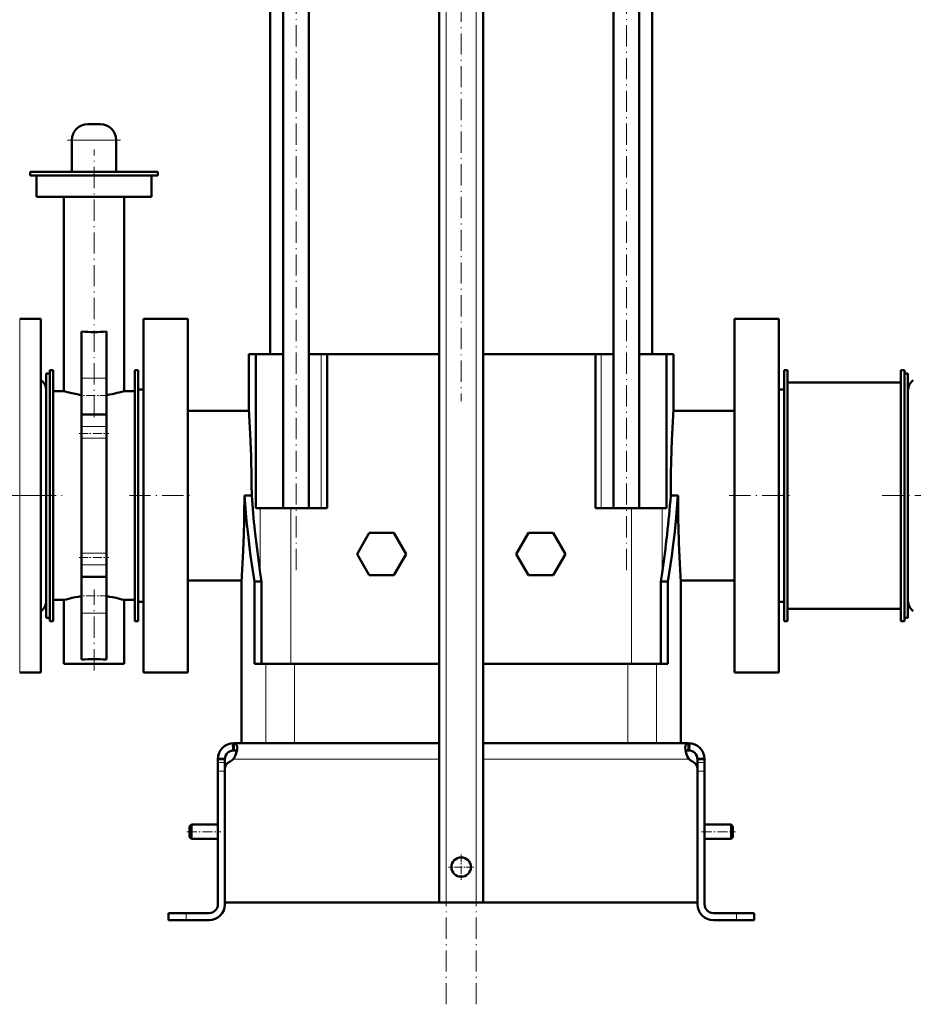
# Model space of a CAD drawing. Extents: x -2065 to 2446, y -2124 to 856.
# Tile 21 of 59: x -1705 to -1200, y -604 to -47. Entities that reach past the tile are written whole.
import ezdxf

# ---------------------------------------------------------------- set-up
doc = ezdxf.new("R2010")
doc.units = 0
doc.linetypes.add('DASHDOT', pattern=[18.5, 12, -3, 0.5, -3])

msp = doc.modelspace()

# ---------------------------------------------------------------- linework, layer by layer
at = {"color": 7, "linetype": 'DASHDOT', "lineweight": 18}
for p, q in [((-1463.57, -604.11), (-1463.57, 86.79)), ((-1446.57, -604.11), (-1446.57, 86.79)), ((-1548.41, -358.64), (-1548.41, 62.56)), ((-1361.73, -358.64), (-1361.73, 62.56)), ((-1455.07, 55.79), (-1455.07, -263.11)), ((-1677.57, -115.54), (-1647.57, -115.54)), ((-1662.57, -272.21), (-1662.57, -120.93)), ((-1694.47, -316.54), (-2064.97, -316.54)), ((-1788.49, -316.54), (-1680.57, -316.54)), ((-1642.57, -316.54), (-1606.57, -316.54)), ((-1303.57, -316.54), (-1267.57, -316.54)), ((-1217.17, -316.54), (-1041.97, -316.54)), ((-1662.57, -415.34), (-1662.57, -369.66))]:
    msp.add_line(p, q, dxfattribs=at)
at = {"color": 7, "lineweight": 50}
for p, q in [((-1467.57, -546.54), (-1467.57, 29.21)), ((-1442.57, -546.54), (-1442.57, 29.21)), ((-1563.07, -236.54), (-1563.07, -1.04)), ((-1555.71, -323.54), (-1555.71, -1.04)), ((-1541.11, -1.04), (-1541.11, -323.54)), ((-1369.03, -323.54), (-1369.03, -1.04)), ((-1354.43, -323.54), (-1354.43, -1.04)), ((-1347.07, -1.04), (-1347.07, -236.54)), ((-1659.07, -106.54), (-1666.07, -106.54)), ((-1675.07, -133.54), (-1675.07, -115.54)), ((-1650.07, -133.54), (-1650.07, -115.54)), ((-1698.57, -133.54), (-1662.57, -133.54)), ((-1698.57, -135.54), (-1698.57, -133.54)), ((-1662.57, -133.54), (-1626.57, -133.54)), ((-1626.57, -135.54), (-1626.57, -133.54)), ((-1662.57, -135.54), (-1698.57, -135.54)), ((-1695.07, -147.54), (-1695.07, -135.54)), ((-1626.57, -135.54), (-1662.57, -135.54)), ((-1630.07, -147.54), (-1630.07, -135.54)), ((-1662.57, -147.54), (-1695.07, -147.54)), ((-1679.57, -257.54), (-1679.57, -147.54)), ((-1630.07, -147.54), (-1662.57, -147.54)), ((-1645.57, -257.54), (-1645.57, -147.54)), ((-1692.57, -216.54), (-1704.57, -216.54)), ((-1692.57, -216.54), (-1692.57, -404.3)), ((-1634.57, -216.54), (-1634.57, -316.54)), ((-1634.57, -216.54), (-1609.57, -216.54)), ((-1609.57, -216.54), (-1609.57, -316.54)), ((-1300.57, -316.54), (-1300.57, -216.54)), ((-1275.57, -216.54), (-1300.57, -216.54)), ((-1275.57, -316.54), (-1275.57, -216.54)), ((-1669.57, -223.82), (-1669.57, -250.07)), ((-1655.57, -223.82), (-1655.57, -250.07)), ((-1575.07, -236.54), (-1571.66, -236.54)), ((-1575.07, -268.54), (-1575.07, -236.54)), ((-1571.66, -236.54), (-1571.06, -236.54)), ((-1555.71, -236.54), (-1571.06, -236.54)), ((-1571.06, -323.54), (-1571.06, -236.54)), ((-1534.13, -236.54), (-1541.11, -236.54)), ((-1530.9, -236.54), (-1534.13, -236.54)), ((-1530.9, -236.54), (-1467.57, -236.54)), ((-1530.9, -323.54), (-1530.9, -236.54)), ((-1442.57, -236.54), (-1379.24, -236.54)), ((-1379.24, -323.54), (-1379.24, -236.54)), ((-1376.01, -236.54), (-1379.24, -236.54)), ((-1369.03, -236.54), (-1376.01, -236.54)), ((-1339.07, -236.54), (-1354.43, -236.54)), ((-1339.07, -323.54), (-1339.07, -236.54)), ((-1339.07, -236.54), (-1335.07, -236.54)), ((-1335.07, -236.54), (-1335.07, -268.54)), ((-1689.57, -349.62), (-1689.57, -247.54)), ((-1689.57, -247.54), (-1687.57, -247.54)), ((-1687.57, -245.54), (-1685.57, -245.54)), ((-1687.57, -387.54), (-1687.57, -245.54)), ((-1685.57, -387.54), (-1685.57, -245.54)), ((-1669.57, -250.07), (-1669.57, -270.7)), ((-1655.57, -250.07), (-1655.57, -270.7)), ((-1639.57, -245.54), (-1637.57, -245.54)), ((-1639.57, -387.54), (-1639.57, -245.54)), ((-1637.57, -387.54), (-1637.57, -245.54)), ((-1270.57, -245.54), (-1272.57, -245.54)), ((-1272.57, -245.54), (-1272.57, -387.54)), ((-1270.57, -245.54), (-1270.57, -387.54)), ((-1204.57, -245.54), (-1206.57, -245.54)), ((-1206.57, -245.54), (-1206.57, -387.54)), ((-1204.57, -245.54), (-1204.57, -387.54)), ((-1204.57, -247.54), (-1204.57, -283.46)), ((-1202.57, -247.54), (-1204.57, -247.54)), ((-1202.57, -247.54), (-1202.57, -283.46)), ((-1206.57, -252.54), (-1270.57, -252.54)), ((-1270.57, -252.54), (-1270.57, -380.54)), ((-1685.57, -375.54), (-1685.57, -257.54)), ((-1679.57, -257.54), (-1685.57, -257.54)), ((-1639.57, -257.54), (-1645.57, -257.54)), ((-1637.57, -376.54), (-1637.57, -256.54)), ((-1637.57, -256.54), (-1634.57, -256.54)), ((-1275.57, -256.54), (-1272.57, -256.54)), ((-1202.57, -345.06), (-1202.57, -257.04)), ((-1655.57, -270.7), (-1669.57, -270.7)), ((-1669.57, -277.39), (-1669.57, -270.7)), ((-1655.57, -277.39), (-1655.57, -270.7)), ((-1609.57, -268.54), (-1575.07, -268.54)), ((-1335.07, -268.54), (-1300.57, -268.54)), ((-1669.57, -284.05), (-1669.57, -277.39)), ((-1655.57, -284.05), (-1655.57, -277.39)), ((-1204.57, -283.46), (-1204.57, -385.54)), ((-1202.57, -283.46), (-1202.57, -385.54)), ((-1669.57, -349.03), (-1669.57, -284.05)), ((-1655.57, -349.03), (-1655.57, -284.05)), ((-1634.57, -316.54), (-1634.57, -416.54)), ((-1609.57, -316.54), (-1609.57, -416.54)), ((-1577.6, -316.54), (-1577.58, -316.54)), ((-1574, -316.54), (-1577.58, -316.54)), ((-1574, -316.54), (-1573.47, -316.57)), ((-1336.67, -316.57), (-1336.14, -316.54)), ((-1336.14, -316.54), (-1332.55, -316.54)), ((-1332.55, -316.54), (-1332.54, -316.54)), ((-1300.57, -416.54), (-1300.57, -316.54)), ((-1275.57, -416.54), (-1275.57, -316.54)), ((-1568.6, -323.54), (-1571.06, -323.54)), ((-1551.37, -323.54), (-1568.6, -323.54)), ((-1530.9, -323.54), (-1551.37, -323.54)), ((-1379.24, -323.54), (-1358.77, -323.54)), ((-1358.77, -323.54), (-1341.54, -323.54)), ((-1341.54, -323.54), (-1339.07, -323.54)), ((-1507, -337.54), (-1513.92, -349.54)), ((-1493.14, -337.54), (-1507, -337.54)), ((-1486.21, -349.54), (-1493.14, -337.54)), ((-1423.92, -349.54), (-1417, -337.54)), ((-1417, -337.54), (-1403.14, -337.54)), ((-1403.14, -337.54), (-1396.21, -349.54)), ((-1202.57, -376.04), (-1202.57, -345.06)), ((-1689.57, -385.54), (-1689.57, -349.62)), ((-1669.57, -355.68), (-1669.57, -349.03)), ((-1655.57, -355.68), (-1655.57, -349.03)), ((-1513.92, -349.54), (-1507, -361.54)), ((-1493.14, -361.54), (-1486.21, -349.54)), ((-1417, -361.54), (-1423.92, -349.54)), ((-1396.21, -349.54), (-1403.14, -361.54)), ((-1669.57, -362.38), (-1669.57, -355.68)), ((-1655.57, -362.38), (-1655.57, -355.68)), ((-1507, -361.54), (-1493.14, -361.54)), ((-1403.14, -361.54), (-1417, -361.54)), ((-1655.57, -362.38), (-1669.57, -362.38)), ((-1669.57, -362.38), (-1669.57, -383.01)), ((-1655.57, -362.38), (-1655.57, -383.01)), ((-1579.19, -364.54), (-1609.57, -364.54)), ((-1579.19, -456.54), (-1579.19, -364.54)), ((-1567.86, -365.16), (-1571.94, -365.16)), ((-1571.94, -365.16), (-1571.94, -411.54)), ((-1567.86, -365.16), (-1567.86, -411.54)), ((-1342.28, -365.16), (-1342.28, -411.54)), ((-1342.28, -365.16), (-1338.2, -365.16)), ((-1338.2, -365.16), (-1338.2, -411.54)), ((-1300.57, -364.54), (-1330.94, -364.54)), ((-1330.94, -456.54), (-1330.94, -364.54)), ((-1685.57, -375.54), (-1679.57, -375.54)), ((-1679.57, -411.54), (-1679.57, -375.54)), ((-1645.57, -375.54), (-1639.57, -375.54)), ((-1645.57, -411.54), (-1645.57, -375.54)), ((-1634.57, -376.54), (-1637.57, -376.54)), ((-1272.57, -376.54), (-1275.57, -376.54)), ((-1669.57, -383.01), (-1669.57, -409.25)), ((-1655.57, -383.01), (-1655.57, -409.25)), ((-1270.57, -380.54), (-1206.57, -380.54)), ((-1689.57, -385.54), (-1687.57, -385.54)), ((-1687.57, -387.54), (-1685.57, -387.54)), ((-1639.57, -387.54), (-1637.57, -387.54)), ((-1270.57, -387.54), (-1272.57, -387.54)), ((-1204.57, -387.54), (-1206.57, -387.54)), ((-1202.57, -385.54), (-1204.57, -385.54)), ((-1692.57, -404.3), (-1692.57, -416.54)), ((-1662.57, -411.54), (-1679.57, -411.54)), ((-1645.57, -411.54), (-1662.57, -411.54)), ((-1571.94, -411.54), (-1565.41, -411.54)), ((-1565.41, -411.54), (-1549.21, -411.54)), ((-1549.21, -411.54), (-1467.57, -411.54)), ((-1442.57, -411.54), (-1360.92, -411.54)), ((-1360.92, -411.54), (-1344.73, -411.54)), ((-1344.73, -411.54), (-1338.2, -411.54)), ((-1692.57, -416.54), (-1704.57, -416.54)), ((-1634.57, -416.54), (-1609.57, -416.54)), ((-1275.57, -416.54), (-1300.57, -416.54)), ((-1584.06, -456.55), (-1583.84, -460.54)), ((-1583.57, -456.54), (-1583.57, -456.55)), ((-1467.57, -456.54), (-1583.57, -456.54)), ((-1583.57, -456.55), (-1583.57, -460.54)), ((-1442.57, -456.54), (-1326.57, -456.54)), ((-1326.57, -456.54), (-1326.57, -456.55)), ((-1326.57, -456.55), (-1326.57, -460.54)), ((-1326.08, -456.55), (-1326.3, -460.54)), ((-1592.57, -465.54), (-1588.57, -465.54)), ((-1592.57, -467.42), (-1592.57, -465.54)), ((-1592.57, -472.4), (-1592.57, -467.42)), ((-1592.56, -465.1), (-1588.56, -465.29)), ((-1588.57, -467.42), (-1588.57, -465.54)), ((-1588.57, -471.29), (-1588.57, -467.42)), ((-1583.57, -465.1), (-1583.57, -465.54)), ((-1583.57, -465.22), (-1583.57, -465.54)), ((-1326.57, -465.1), (-1326.57, -465.22)), ((-1326.57, -465.22), (-1326.57, -465.54)), ((-1317.58, -465.1), (-1321.57, -465.29)), ((-1317.57, -465.54), (-1321.57, -465.54)), ((-1321.57, -467.42), (-1321.57, -465.54)), ((-1321.57, -472.4), (-1321.57, -467.42)), ((-1317.57, -467.42), (-1317.57, -465.54)), ((-1317.57, -472.4), (-1317.57, -467.42)), ((-1592.57, -472.4), (-1592.57, -547.54)), ((-1588.57, -471.3), (-1588.57, -546.54)), ((-1588.57, -547.54), (-1588.57, -472.4)), ((-1321.57, -546.54), (-1321.57, -471.3)), ((-1321.57, -547.54), (-1321.57, -472.4)), ((-1317.57, -547.54), (-1317.57, -472.4)), ((-1608.57, -503.54), (-1607.57, -502.54)), ((-1608.57, -506.54), (-1608.57, -503.54)), ((-1607.57, -506.54), (-1607.57, -502.54)), ((-1607.57, -502.54), (-1592.57, -502.54)), ((-1317.57, -502.54), (-1302.57, -502.54)), ((-1302.57, -506.54), (-1302.57, -502.54)), ((-1301.57, -503.54), (-1302.57, -502.54)), ((-1301.57, -506.54), (-1301.57, -503.54)), ((-1608.57, -509.54), (-1608.57, -506.54)), ((-1608.57, -509.54), (-1607.57, -510.54)), ((-1607.57, -510.54), (-1607.57, -506.54)), ((-1607.57, -510.54), (-1592.57, -510.54)), ((-1317.57, -510.54), (-1302.57, -510.54)), ((-1302.57, -510.54), (-1302.57, -506.54)), ((-1301.57, -509.54), (-1302.57, -510.54)), ((-1301.57, -509.54), (-1301.57, -506.54)), ((-1455.07, -546.54), (-1588.57, -546.54)), ((-1463.57, -546.54), (-1467.57, -546.54)), ((-1463.57, -546.54), (-1446.57, -546.54)), ((-1455.07, -546.54), (-1321.57, -546.54)), ((-1442.57, -546.54), (-1446.57, -546.54)), ((-1620.57, -552.54), (-1620.57, -556.54)), ((-1620.57, -552.54), (-1610.57, -552.54)), ((-1620.57, -556.54), (-1610.57, -556.54)), ((-1597.57, -552.54), (-1610.57, -552.54)), ((-1610.57, -556.54), (-1597.57, -556.54)), ((-1312.57, -552.54), (-1299.57, -552.54)), ((-1299.57, -556.54), (-1312.57, -556.54)), ((-1289.57, -552.54), (-1299.57, -552.54)), ((-1289.57, -556.54), (-1299.57, -556.54)), ((-1289.57, -552.54), (-1289.57, -556.54))]:
    msp.add_line(p, q, dxfattribs=at)
at = {"color": 7, "lineweight": 18}
for p, q in [((-1463.57, -546.54), (-1463.57, 29.21)), ((-1446.57, -546.54), (-1446.57, 29.21)), ((-1650.07, -115.54), (-1675.07, -115.54)), ((-1704.57, -216.54), (-1704.57, -404.3)), ((-1534.13, -323.54), (-1534.13, -236.54)), ((-1376.01, -323.54), (-1376.01, -236.54)), ((-1655.57, -250.07), (-1669.57, -250.07)), ((-1655.57, -277.39), (-1669.57, -277.39)), ((-1655.57, -284.05), (-1669.57, -284.05)), ((-1568.6, -323.54), (-1568.6, -360.29)), ((-1551.37, -323.54), (-1551.37, -411.54)), ((-1358.77, -323.54), (-1358.77, -411.54)), ((-1341.54, -323.54), (-1341.54, -360.29)), ((-1655.57, -349.03), (-1669.57, -349.03)), ((-1655.57, -355.68), (-1669.57, -355.68)), ((-1655.57, -383.01), (-1669.57, -383.01)), ((-1704.57, -404.3), (-1704.57, -416.54)), ((-1565.41, -411.54), (-1565.41, -456.54)), ((-1549.21, -411.54), (-1549.21, -456.54)), ((-1360.92, -411.54), (-1360.92, -456.54)), ((-1344.73, -411.54), (-1344.73, -456.54)), ((-1592.57, -467.42), (-1588.57, -467.42)), ((-1467.57, -465.54), (-1583.57, -465.54)), ((-1442.57, -465.54), (-1326.57, -465.54)), ((-1317.57, -467.42), (-1321.57, -467.42)), ((-1592.57, -472.4), (-1588.57, -472.4)), ((-1317.57, -472.4), (-1321.57, -472.4)), ((-1610.57, -552.54), (-1610.57, -556.54)), ((-1299.57, -552.54), (-1299.57, -556.54))]:
    msp.add_line(p, q, dxfattribs=at)
at = {"color": 7, "linetype": 'DASHDOT', "lineweight": 18, "ltscale": 0.420013}
for p, q in [((-1654.17, -259.97), (-1670.97, -259.97)), ((-1654.17, -373.11), (-1670.97, -373.11))]:
    msp.add_line(p, q, dxfattribs=at)
at = {"color": 7, "linetype": 'DASHDOT', "lineweight": 18, "ltscale": 0.420001}
for p, q in [((-1670.97, -281.49), (-1654.17, -281.49)), ((-1670.97, -351.59), (-1654.17, -351.59))]:
    msp.add_line(p, q, dxfattribs=at)
at = {"color": 7, "linetype": 'DASHDOT', "lineweight": 18, "ltscale": 0.120001}
for p, q in [((-1592.97, -472.4), (-1588.17, -472.4)), ((-1321.97, -472.4), (-1317.17, -472.4)), ((-1299.57, -556.94), (-1299.57, -552.14))]:
    msp.add_line(p, q, dxfattribs=at)
at = {"color": 7, "linetype": 'DASHDOT', "lineweight": 18, "ltscale": 0.479999}
msp.add_line((-1610.17, -506.54), (-1590.97, -506.54), dxfattribs=at)
at = {"color": 7, "linetype": 'DASHDOT', "lineweight": 18, "ltscale": 0.480017}
msp.add_line((-1319.17, -506.54), (-1299.97, -506.54), dxfattribs=at)
at = {"color": 7, "linetype": 'DASHDOT', "lineweight": 18, "ltscale": 0.357501}
for p, q in [((-1455.07, -519.39), (-1455.07, -533.69)), ((-1447.92, -526.54), (-1462.22, -526.54))]:
    msp.add_line(p, q, dxfattribs=at)
at = {"color": 7, "linetype": 'DASHDOT', "lineweight": 18, "ltscale": 0.120015}
msp.add_line((-1610.57, -552.14), (-1610.57, -556.94), dxfattribs=at)
at = {"color": 7, "lineweight": 50}
for points in [[(-1679.57, -257.54), (-1676.86, -258.26), (-1675.09, -258.67), (-1673.03, -259.08), (-1671.35, -259.36), (-1669.57, -259.61)], [(-1655.57, -259.61), (-1653.88, -259.37), (-1652.27, -259.11), (-1650.77, -258.82), (-1649.4, -258.52), (-1647.63, -258.1), (-1645.57, -257.54)], [(-1577.58, -316.54), (-1577, -323.84), (-1576.31, -331.14), (-1575.54, -338.43), (-1574.68, -345.73), (-1574.06, -350.59), (-1573.39, -355.45), (-1571.94, -365.16)], [(-1332.55, -316.54), (-1333.14, -323.84), (-1333.82, -331.14), (-1334.59, -338.43), (-1335.46, -345.73), (-1336.08, -350.59), (-1336.75, -355.45), (-1338.2, -365.16)], [(-1669.57, -373.47), (-1671.36, -373.71), (-1673.06, -374), (-1675.12, -374.41), (-1676.89, -374.82), (-1678.27, -375.18), (-1679.57, -375.54)], [(-1655.57, -373.47), (-1653.77, -373.72), (-1652.07, -374), (-1650.02, -374.41), (-1648.25, -374.82), (-1646.87, -375.18), (-1645.57, -375.54)], [(-1581.69, -459.19), (-1581.71, -458.72), (-1581.76, -458.29), (-1581.89, -457.78), (-1582.09, -457.35), (-1582.37, -457.01), (-1582.61, -456.83), (-1582.88, -456.69), (-1583.21, -456.6), (-1583.57, -456.55)], [(-1583.57, -465.1), (-1583.23, -464.56), (-1582.92, -464), (-1582.62, -463.35), (-1582.37, -462.7), (-1581.99, -461.45), (-1581.76, -460.25), (-1581.69, -459.19)], [(-1581.93, -461.18), (-1582.09, -460.99), (-1582.29, -460.84), (-1582.55, -460.72), (-1582.85, -460.63), (-1583.57, -460.54)], [(-1328.45, -459.19), (-1328.43, -458.72), (-1328.37, -458.29), (-1328.24, -457.78), (-1328.04, -457.35), (-1327.77, -457.01), (-1327.53, -456.83), (-1327.25, -456.69), (-1326.93, -456.6), (-1326.57, -456.55)], [(-1326.57, -465.1), (-1326.91, -464.56), (-1327.21, -464), (-1327.51, -463.35), (-1327.77, -462.7), (-1328.15, -461.45), (-1328.37, -460.25), (-1328.45, -459.19)], [(-1328.21, -461.18), (-1328.05, -460.99), (-1327.84, -460.84), (-1327.59, -460.72), (-1327.29, -460.63), (-1326.57, -460.54)], [(-1326.57, -460.54), (-1327.29, -460.63), (-1327.59, -460.72), (-1327.84, -460.84), (-1328.05, -460.99), (-1328.21, -461.18)], [(-1328.21, -461.18), (-1327.88, -462.37), (-1327.42, -463.57), (-1327.13, -464.16), (-1326.57, -465.1)]]:
    msp.add_lwpolyline(points, dxfattribs=at)
msp.add_circle((-1455.07, -526.54), 5.5, dxfattribs=at)
for centre, radius, start, end in [((-1666.07, -115.54), 9, 90, 180), ((-1659.07, -115.54), 9, 360, 90), ((-1662.56, -131.17), 92.91, 265.6737, 269.9944), ((-1662.58, -131.17), 92.91, 270.0056, 274.3262), ((-1696.57, -257.04), 7, 0, 55.1501), ((-1195.57, -257.04), 7, 124.8499, 180), ((-2299.18, -316.82), 725.72, 2.70287, 3.81463), ((-610.92, -316.82), 725.76, 176.1854, 177.29711), ((-2293.3, -316.56), 719.83, 359.9989, 2.70405), ((-616.84, -316.56), 719.83, 177.29595, 180.00112), ((-2301.55, -316.52), 723.95, 357.31138, 359.99858), ((-982.06, -272.76), 593.03, 184.23668, 186.16542), ((-1932.97, -272.29), 597.95, 351.5373, 355.75322), ((-608.58, -316.52), 723.95, 180.00143, 182.68862), ((-972.76, -271.73), 602.38, 186.16722, 188.45332), ((-2307.45, -316.26), 729.85, 356.20707, 357.31253), ((-602.73, -316.26), 729.82, 182.68746, 183.79296), ((-965.17, -270.65), 610.05, 188.44938, 188.91223), ((-1944.76, -270.68), 609.84, 351.08777, 351.55079), ((-1696.57, -376.04), 7, 304.8499, 360), ((-1195.57, -376.04), 7, 180, 235.1501), ((-1662.56, -501.9), 92.91, 90.0056, 94.3263), ((-1662.58, -501.9), 92.91, 85.6738, 89.9944), ((-1583.57, -465.54), 9, 90, 180), ((-1583.57, -465.54), 5, 90, 180), ((-1326.57, -465.54), 9, 360, 90), ((-1326.57, -465.54), 5, 360, 90), ((-1583.57, -471.3), 5, 115.2697, 180), ((-1588.69, -460.45), 7, 295.2697, 317.0371), ((-1321.45, -460.45), 7, 222.9629, 244.7303), ((-1326.57, -471.3), 5, 0, 64.7303), ((-1597.57, -547.54), 5, 270, 0), ((-1597.57, -547.54), 9, 270, 0), ((-1312.57, -547.54), 9, 180, 270), ((-1312.57, -547.54), 5, 180, 270)]:
    msp.add_arc(centre, radius, start, end, dxfattribs=at)

doc.saveas('drawing.dxf')
